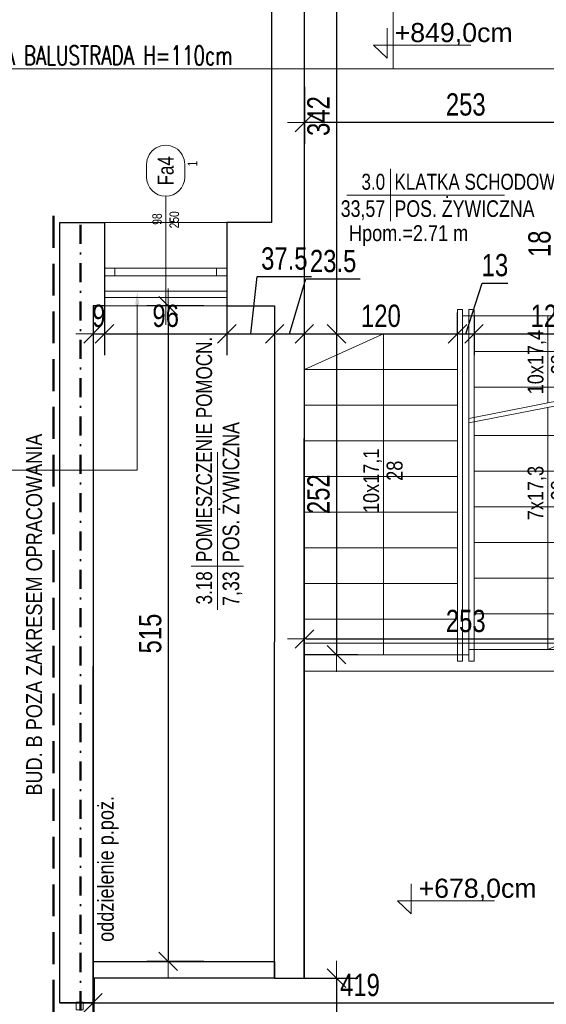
# Model space of a CAD drawing. Header units: millimetres. Extents: x 1390 to 61772, y -2775 to 3946.
# Tile 20 of 24: x 9268 to 9682, y 2480 to 3254. Entities that reach past the tile are written whole.
import ezdxf
from ezdxf import colors
from ezdxf.entities.mleader import LeaderData, LeaderLine
from ezdxf.enums import TextEntityAlignment as Align
from ezdxf.math import Vec2, Vec3

# ---------------------------------------------------------------- set-up
doc = ezdxf.new("R2010")
doc.units = ezdxf.units.MM
doc.linetypes.add('DASHDOT', pattern=[1, 0.5, -0.25, 0, -0.25])
doc.linetypes.add('DASHED', pattern=[0.75, 0.5, -0.25])
for name, color, linetype, lineweight in [('!MARIUSZ', 220, 'Continuous', 35), ('BA_drz', 7, 'Continuous', 18), ('BA_met', 7, 'Continuous', 18), ('BA_sym', 7, 'Continuous', 18), ('BA_txc', 1, 'Continuous', 18), ('BA_txs', 2, 'Continuous', 18), ('PG_OKNA', 7, 'Continuous', 18), ('PG_PARAPETY_WEWN.', 2, 'Continuous', 18), ('PG_PARAPETY_ZEWN.', 1, 'Continuous', 18), ('PG_PODCIĄGI', 1, 'DASHED', 18), ('PG_SCHODY', 2, 'Continuous', 18), ('PG_WIDOKOWE_CIENKIE', 1, 'Continuous', 18), ('PG_WYMIARY', 1, 'Continuous', 18), ('PG_ŚCIANY_SŁUPY', 4, 'Continuous', 30)]:
    doc.layers.add(name, color=color, linetype=linetype, lineweight=lineweight)
doc.layers.add('BA_pom', color=6, linetype='Continuous', lineweight=18, plot=False)
doc.layers.add('PG_POMOCNICZNE', color=6, linetype='Continuous', lineweight=18, plot=False)
doc.styles.add('BIKTS', font='bikromsw.shx', dxfattribs={"width": 0.85})
doc.styles.add('BIKWYM', font='BIKROMSW.SHX', dxfattribs={"width": 0.8})
doc.styles.add('MKA_ROMANS', font='romans.shx', dxfattribs={"width": 0.7})
doc.styles.add('ROMANS', font='bikromsw.shx', dxfattribs={"width": 0.8})
doc.styles.get("Standard").update_dxf_attribs({"font": 'arial.ttf'})
doc.dimstyles.new('BA_KR_50', dxfattribs={"dimscale": 0.5, "dimtxt": 25, "dimasz": 1.666667, "dimexe": 24, "dimexo": 0, "dimgap": 0, "dimtad": 0, "dimdec": 1, "dimrnd": 0.5, "dimzin": 9, "dimdsep": 46, "dimtxsty": 'BIKWYM', "dimblk": 'WYM-KR', "dimcen": 0, "dimdle": 20, "dimclrd": 256, "dimclre": 256, "dimclrt": 7, "dimadec": 0, "dimazin": 0, "dimtfac": 0.033333, "dimtdec": 1, "dimtmove": 0, "dimatfit": 3, "dimldrblk": 'WYM-KR', "dimfxl": 40, "dimfxlon": 1, "dimtvp": 0.8, "dimtolj": 1, "dimarcsym": 0})

# ---------------------------------------------------------------- blocks, each defined once
blk = doc.blocks.new('schody_2p')
for p, q in [((2751.35, 3786.52), (2875.35, 3810.97)), ((2751.35, 3782.97), (2875.35, 3807.42))]:
    blk.add_line(p, q)
for points in [[(2742.35, 3595.97), (2746.35, 3595.97), (2746.35, 3871.97), (2742.35, 3871.97)], [(2751.35, 3866.97), (2746.35, 3866.97), (2746.35, 3600.97), (2751.35, 3600.97)], [(2751.34, 3595.97), (2755.34, 3595.97), (2755.34, 3871.97), (2751.34, 3871.97)]]:
    blk.add_lwpolyline(points, close=True)
for points in [[(2751.34, 3605.12), (2751.34, 3866.97), (2875.34, 3866.97), (2875.34, 3605.12), (2751.34, 3605.12)], [(2875.35, 3866.97), (2751.35, 3866.97)], [(2813.35, 3866.97), (2813.35, 3798.75)], [(2684.35, 3600.97), (2684.35, 3852.97), (2622.35, 3824.97)], [(2746.35, 3600.97), (2622.35, 3600.97), (2622.35, 3852.97), (2746.35, 3852.97), (2746.35, 3600.97)], [(2875.35, 3838.97), (2755.34, 3838.97)], [(2742.35, 3824.97), (2622.35, 3824.97)], [(2875.35, 3810.97), (2755.34, 3810.97)], [(2742.35, 3796.97), (2622.35, 3796.97)], [(2875.34, 3801.12), (2843.38, 3801.12)], [(2813.34, 3795.2), (2813.34, 3605.12), (2875.34, 3633.12)], [(2742.35, 3768.97), (2622.35, 3768.97)], [(2875.34, 3773.12), (2755.34, 3773.12)], [(2875.34, 3745.12), (2755.34, 3745.12)], [(2742.35, 3740.97), (2622.35, 3740.97)], [(2742.35, 3712.97), (2622.35, 3712.97)], [(2875.34, 3717.12), (2755.34, 3717.12)], [(2875.34, 3689.12), (2755.34, 3689.12)], [(2742.35, 3684.97), (2622.35, 3684.97)], [(2622.35, 3600.97), (2746.35, 3600.97), (2746.35, 3681.42)], [(2875.34, 3661.12), (2755.34, 3661.12)], [(2742.35, 3656.97), (2622.35, 3656.97)], [(2742.35, 3628.97), (2622.35, 3628.97)], [(2875.34, 3633.12), (2755.34, 3633.12)]]:
    blk.add_lwpolyline(points)
at = {"ltscale": 30}
blk.add_lwpolyline([(2742.35, 3684.97), (2622.35, 3684.97)], dxfattribs=at)
blk.add_lwpolyline([(2742.35, 3684.97), (2622.35, 3684.97)], dxfattribs=at)
at = {"ltscale": 20}
for points in [[(2622.35, 3609.97), (2875.35, 3609.97)], [(2622.35, 3587.97), (2875.35, 3587.97)]]:
    blk.add_lwpolyline(points, dxfattribs=at)
at = {"style": 'BIKTS', "width": 0.85}
for s, p in [('10x17,4', (2809.86, 3805.46)), ('28', (2828.28, 3821.03)), ('10x17,1', (2680.86, 3712.25)), ('28', (2699.27, 3737.54)), ('7x17,3', (2809.86, 3706.57)), ('28', (2828.27, 3722.15))]:
    blk.add_text(s, height=12.5, rotation=90, dxfattribs=at).set_placement(p)
blk = doc.blocks.new('bikmet')
blk.add_line((0, 1.65), (0, -1.65))
at = {"style": 'ROMANS', "width": 0.8}
blk.add_attdef('NRPOM', text='', height=1, dxfattribs=at).set_placement((-0.333, 0.333), align=Align.RIGHT)
blk.add_attdef('NWAPOM', (0.25, 0.333), '', height=1, dxfattribs=at)
blk.add_attdef('RAREA', text='', height=1.042, dxfattribs=at).set_placement((-0.333, -0.333), align=Align.TOP_RIGHT)
blk.add_attdef('PODLOGA', text='', height=1.042, dxfattribs=at).set_placement((0.25, -0.333), align=Align.TOP_LEFT)
blk = doc.blocks.new('jamb')
blk.add_lwpolyline([(-0.5, -0.5), (-0.5, 0.5), (0.5, 0.5), (0.5, -0.5)], close=True)
blk = doc.blocks.new('A$C8bf4463d')
at = {"true_color": 0xffffff}
h = blk.add_hatch(color=7, dxfattribs=at)
h.dxf.hatch_style = 1
h.paths.add_polyline_path([(2100, 1485), (0, 1485), (0, 0), (2100, 0)])
h.paths.add_polyline_path([(150, 1435), (2050, 1435), (2050, 50), (150, 50)], flags=16)
blk = doc.blocks.new('WYM-KR')
at = {"linetype": 'ByBlock'}
blk.add_line((11.52, 0), (-11.52, 0), dxfattribs=at)
at = {"color": 7, "linetype": 'ByBlock'}
blk.add_line((6.24, 6.24), (-6.24, -6.24), dxfattribs=at)
blk = doc.blocks.new('*D153')
at = {"layer": 'Defpoints', "color": 0, "transparency": 16777216}
for p in [(9492.01, 3348.87), (9492.01, 3006.87), (9517.01, 3006.87)]:
    blk.add_point(p, dxfattribs=at)
at = {"layer": 'PG_WYMIARY', "lineweight": -2, "transparency": 16777216}
for p, q in [((9492.01, 3348.87), (9533.81, 3348.87)), ((9517.01, 3347.7), (9517.01, 3008.03)), ((9492.01, 3006.87), (9533.81, 3006.87))]:
    blk.add_line(p, q, dxfattribs=at)
at = {"layer": 'PG_WYMIARY', "lineweight": -2, "transparency": 16777216, "xscale": 1.166666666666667, "yscale": 1.166666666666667, "zscale": 1.166666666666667}
for p, rotation in [((9517.01, 3348.87), 90), ((9517.01, 3006.87), 270)]:
    blk.add_blockref('WYM-KR', p, dxfattribs=dict(at, rotation=rotation))
at = {"layer": 'PG_WYMIARY', "color": 7, "transparency": 16777216, "insert": (9503.01, 3177.87), "char_height": 17.5, "attachment_point": 5, "rotation": 90, "style": 'BIKWYM'}
blk.add_mtext('\\A1;342', dxfattribs=at)
blk = doc.blocks.new('*D154')
at = {"layer": 'Defpoints', "color": 0, "transparency": 16777216}
for p in [(9492.01, 3006.87), (9492.01, 2754.87), (9517.01, 2754.87)]:
    blk.add_point(p, dxfattribs=at)
at = {"layer": 'PG_WYMIARY', "lineweight": -2, "transparency": 16777216}
for p, q in [((9492.01, 3006.87), (9533.81, 3006.87)), ((9517.01, 3005.7), (9517.01, 2756.03)), ((9492.01, 2754.87), (9533.81, 2754.87))]:
    blk.add_line(p, q, dxfattribs=at)
at = {"layer": 'PG_WYMIARY', "lineweight": -2, "transparency": 16777216, "xscale": 1.166666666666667, "yscale": 1.166666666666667, "zscale": 1.166666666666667}
for p, rotation in [((9517.01, 3006.87), 90), ((9517.01, 2754.87), 270)]:
    blk.add_blockref('WYM-KR', p, dxfattribs=dict(at, rotation=rotation))
at = {"layer": 'PG_WYMIARY', "color": 7, "transparency": 16777216, "insert": (9503.01, 2880.87), "char_height": 17.5, "attachment_point": 5, "rotation": 90, "style": 'BIKWYM'}
blk.add_mtext('\\A1;252', dxfattribs=at)
blk = doc.blocks.new('*D155')
at = {"layer": 'Defpoints', "color": 0, "transparency": 16777216}
for p in [(9491.7, 2500.87), (9504.51, 2346.87), (9517.01, 2346.87)]:
    blk.add_point(p, dxfattribs=at)
at = {"layer": 'PG_WYMIARY', "lineweight": -2, "transparency": 16777216}
for p, q in [((9491.7, 2500.87), (9533.81, 2500.87)), ((9517.01, 2499.7), (9517.01, 2348.03)), ((9504.51, 2346.87), (9533.81, 2346.87))]:
    blk.add_line(p, q, dxfattribs=at)
at = {"layer": 'PG_WYMIARY', "lineweight": -2, "transparency": 16777216, "xscale": 1.166666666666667, "yscale": 1.166666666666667, "zscale": 1.166666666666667}
for p, rotation in [((9517.01, 2500.87), 90), ((9517.01, 2346.87), 270)]:
    blk.add_blockref('WYM-KR', p, dxfattribs=dict(at, rotation=rotation))
at = {"layer": 'PG_WYMIARY', "color": 7, "transparency": 16777216, "insert": (9503.01, 2423.87), "char_height": 17.5, "attachment_point": 5, "rotation": 90, "style": 'BIKWYM'}
blk.add_mtext('\\A1;154', dxfattribs=at)
blk = doc.blocks.new('*D156')
at = {"layer": 'Defpoints', "color": 0, "transparency": 16777216}
for p in [(9326.01, 3028.87), (9335.01, 3028.87), (9335.01, 3006.87)]:
    blk.add_point(p, dxfattribs=at)
at = {"layer": 'PG_WYMIARY', "lineweight": -2, "transparency": 16777216}
for p, q in [((9326.01, 3028.87), (9326.01, 2990.07)), ((9335.01, 3028.87), (9335.01, 2990.07)), ((9327.18, 3006.87), (9333.85, 3006.87))]:
    blk.add_line(p, q, dxfattribs=at)
at = {"layer": 'PG_WYMIARY', "lineweight": -2, "transparency": 16777216, "xscale": 1.166666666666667, "yscale": 1.166666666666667, "zscale": 1.166666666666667, "rotation": 180}
blk.add_blockref('WYM-KR', (9326.01, 3006.87), dxfattribs=at)
at = {"layer": 'PG_WYMIARY', "lineweight": -2, "transparency": 16777216, "xscale": 1.166666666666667, "yscale": 1.166666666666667, "zscale": 1.166666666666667}
blk.add_blockref('WYM-KR', (9335.01, 3006.87), dxfattribs=at)
at = {"layer": 'PG_WYMIARY', "color": 7, "transparency": 16777216, "insert": (9330.51, 3020.87), "char_height": 17.5, "attachment_point": 5, "style": 'BIKWYM'}
blk.add_mtext('\\A1;9', dxfattribs=at)
blk = doc.blocks.new('*D157')
at = {"layer": 'Defpoints', "color": 0, "transparency": 16777216}
for p in [(9335.01, 3028.87), (9431.01, 3028.87), (9431.01, 3006.87)]:
    blk.add_point(p, dxfattribs=at)
at = {"layer": 'PG_WYMIARY', "lineweight": -2, "transparency": 16777216}
for p, q in [((9335.01, 3028.87), (9335.01, 2990.07)), ((9431.01, 3028.87), (9431.01, 2990.07)), ((9336.18, 3006.87), (9429.85, 3006.87))]:
    blk.add_line(p, q, dxfattribs=at)
at = {"layer": 'PG_WYMIARY', "lineweight": -2, "transparency": 16777216, "xscale": 1.166666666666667, "yscale": 1.166666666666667, "zscale": 1.166666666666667, "rotation": 180}
blk.add_blockref('WYM-KR', (9335.01, 3006.87), dxfattribs=at)
at = {"layer": 'PG_WYMIARY', "lineweight": -2, "transparency": 16777216, "xscale": 1.166666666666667, "yscale": 1.166666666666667, "zscale": 1.166666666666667}
blk.add_blockref('WYM-KR', (9431.01, 3006.87), dxfattribs=at)
at = {"layer": 'PG_WYMIARY', "color": 7, "transparency": 16777216, "insert": (9383.01, 3020.87), "char_height": 17.5, "attachment_point": 5, "style": 'BIKWYM'}
blk.add_mtext('\\A1;96', dxfattribs=at)
blk = doc.blocks.new('*D158')
at = {"layer": 'Defpoints', "color": 0, "transparency": 16777216}
for p in [(9431.01, 3028.87), (9468.51, 3028.87), (9468.51, 3006.87)]:
    blk.add_point(p, dxfattribs=at)
at = {"layer": 'PG_WYMIARY', "lineweight": -2, "transparency": 16777216}
for p, q in [((9449.76, 3006.87), (9454.81, 3051.86)), ((9454.81, 3051.86), (9497.48, 3051.86)), ((9431.01, 3028.87), (9431.01, 2990.07)), ((9468.51, 3028.87), (9468.51, 2990.07)), ((9432.18, 3006.87), (9467.35, 3006.87))]:
    blk.add_line(p, q, dxfattribs=at)
at = {"layer": 'PG_WYMIARY', "lineweight": -2, "transparency": 16777216, "xscale": 1.166666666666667, "yscale": 1.166666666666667, "zscale": 1.166666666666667, "rotation": 180}
blk.add_blockref('WYM-KR', (9431.01, 3006.87), dxfattribs=at)
at = {"layer": 'PG_WYMIARY', "lineweight": -2, "transparency": 16777216, "xscale": 1.166666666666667, "yscale": 1.166666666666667, "zscale": 1.166666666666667}
blk.add_blockref('WYM-KR', (9468.51, 3006.87), dxfattribs=at)
at = {"layer": 'PG_WYMIARY', "color": 7, "transparency": 16777216, "insert": (9476.14, 3065.86), "char_height": 17.5, "attachment_point": 5, "style": 'BIKWYM'}
blk.add_mtext('\\A1;37.5', dxfattribs=at)
blk = doc.blocks.new('*D159')
at = {"layer": 'Defpoints', "color": 0, "transparency": 16777216}
for p in [(9468.51, 3028.87), (9491.86, 3006.87), (9491.86, 2924.87)]:
    blk.add_point(p, dxfattribs=at)
at = {"layer": 'PG_WYMIARY', "lineweight": -2, "transparency": 16777216}
for p, q in [((9480.18, 3006.87), (9493.1, 3049.92)), ((9493.1, 3049.92), (9535.77, 3049.92)), ((9468.51, 3028.87), (9468.51, 2990.07)), ((9491.86, 2978.87), (9491.86, 3023.67)), ((9469.68, 3006.87), (9490.69, 3006.87))]:
    blk.add_line(p, q, dxfattribs=at)
at = {"layer": 'PG_WYMIARY', "lineweight": -2, "transparency": 16777216, "xscale": 1.166666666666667, "yscale": 1.166666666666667, "zscale": 1.166666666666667, "rotation": 180}
blk.add_blockref('WYM-KR', (9468.51, 3006.87), dxfattribs=at)
at = {"layer": 'PG_WYMIARY', "lineweight": -2, "transparency": 16777216, "xscale": 1.166666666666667, "yscale": 1.166666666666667, "zscale": 1.166666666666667}
blk.add_blockref('WYM-KR', (9491.86, 3006.87), dxfattribs=at)
at = {"layer": 'PG_WYMIARY', "color": 7, "transparency": 16777216, "insert": (9514.43, 3063.92), "char_height": 17.5, "attachment_point": 5, "style": 'BIKWYM'}
blk.add_mtext('\\A1;23.5', dxfattribs=at)
blk = doc.blocks.new('*D160')
at = {"layer": 'Defpoints', "color": 0, "transparency": 16777216}
for p in [(9612.01, 3006.87), (9612.01, 3006.87), (9491.86, 2924.87)]:
    blk.add_point(p, dxfattribs=at)
at = {"layer": 'PG_WYMIARY', "lineweight": -2, "transparency": 16777216}
for p, q in [((9491.86, 2978.87), (9491.86, 3023.67)), ((9612.01, 3006.87), (9612.01, 3023.67)), ((9493.02, 3006.87), (9610.84, 3006.87))]:
    blk.add_line(p, q, dxfattribs=at)
at = {"layer": 'PG_WYMIARY', "lineweight": -2, "transparency": 16777216, "xscale": 1.166666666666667, "yscale": 1.166666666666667, "zscale": 1.166666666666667, "rotation": 180}
blk.add_blockref('WYM-KR', (9491.86, 3006.87), dxfattribs=at)
at = {"layer": 'PG_WYMIARY', "lineweight": -2, "transparency": 16777216, "xscale": 1.166666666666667, "yscale": 1.166666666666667, "zscale": 1.166666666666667}
blk.add_blockref('WYM-KR', (9612.01, 3006.87), dxfattribs=at)
at = {"layer": 'PG_WYMIARY', "color": 7, "transparency": 16777216, "insert": (9551.93, 3020.87), "char_height": 17.5, "attachment_point": 5, "style": 'BIKWYM'}
blk.add_mtext('\\A1;120', dxfattribs=at)
blk = doc.blocks.new('*D161')
at = {"layer": 'Defpoints', "color": 0, "transparency": 16777216}
for p in [(9625, 3020.87), (9612.01, 3006.87), (9625, 3006.87)]:
    blk.add_point(p, dxfattribs=at)
at = {"layer": 'PG_WYMIARY', "lineweight": -2, "transparency": 16777216}
for p, q in [((9618.51, 3006.87), (9631.42, 3046.7)), ((9631.42, 3046.7), (9651.42, 3046.7)), ((9612.01, 3006.87), (9612.01, 3023.67)), ((9625, 3020.87), (9625, 2990.07)), ((9613.18, 3006.87), (9623.84, 3006.87))]:
    blk.add_line(p, q, dxfattribs=at)
at = {"layer": 'PG_WYMIARY', "lineweight": -2, "transparency": 16777216, "xscale": 1.166666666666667, "yscale": 1.166666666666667, "zscale": 1.166666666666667, "rotation": 180}
blk.add_blockref('WYM-KR', (9612.01, 3006.87), dxfattribs=at)
at = {"layer": 'PG_WYMIARY', "lineweight": -2, "transparency": 16777216, "xscale": 1.166666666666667, "yscale": 1.166666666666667, "zscale": 1.166666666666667}
blk.add_blockref('WYM-KR', (9625, 3006.87), dxfattribs=at)
at = {"layer": 'PG_WYMIARY', "color": 7, "transparency": 16777216, "insert": (9641.42, 3060.7), "char_height": 17.5, "attachment_point": 5, "style": 'BIKWYM'}
blk.add_mtext('\\A1;13', dxfattribs=at)
blk = doc.blocks.new('*D162')
at = {"layer": 'Defpoints', "color": 0, "transparency": 16777216}
for p in [(9625, 3020.87), (9745, 3020.87), (9745, 3006.87)]:
    blk.add_point(p, dxfattribs=at)
at = {"layer": 'PG_WYMIARY', "lineweight": -2, "transparency": 16777216}
for p, q in [((9625, 3020.87), (9625, 2990.07)), ((9745, 3020.87), (9745, 2990.07)), ((9626.17, 3006.87), (9743.84, 3006.87))]:
    blk.add_line(p, q, dxfattribs=at)
at = {"layer": 'PG_WYMIARY', "lineweight": -2, "transparency": 16777216, "xscale": 1.166666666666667, "yscale": 1.166666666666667, "zscale": 1.166666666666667, "rotation": 180}
blk.add_blockref('WYM-KR', (9625, 3006.87), dxfattribs=at)
at = {"layer": 'PG_WYMIARY', "lineweight": -2, "transparency": 16777216, "xscale": 1.166666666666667, "yscale": 1.166666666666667, "zscale": 1.166666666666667}
blk.add_blockref('WYM-KR', (9745, 3006.87), dxfattribs=at)
at = {"layer": 'PG_WYMIARY', "color": 7, "transparency": 16777216, "insert": (9685, 3020.87), "char_height": 17.5, "attachment_point": 5, "style": 'BIKWYM'}
blk.add_mtext('\\A1;120', dxfattribs=at)
blk = doc.blocks.new('*D167')
at = {"layer": 'Defpoints', "color": 0, "transparency": 16777216}
for p in [(9745, 2767.21), (9492.01, 2758.87), (9745, 2759.01)]:
    blk.add_point(p, dxfattribs=at)
at = {"layer": 'PG_WYMIARY', "lineweight": -2, "transparency": 16777216}
for p, q in [((9492.01, 2758.87), (9492.01, 2784.01)), ((9745, 2759.01), (9745, 2784.01)), ((9493.18, 2767.21), (9743.84, 2767.21))]:
    blk.add_line(p, q, dxfattribs=at)
at = {"layer": 'PG_WYMIARY', "lineweight": -2, "transparency": 16777216, "xscale": 1.166666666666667, "yscale": 1.166666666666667, "zscale": 1.166666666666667, "rotation": 180}
blk.add_blockref('WYM-KR', (9492.01, 2767.21), dxfattribs=at)
at = {"layer": 'PG_WYMIARY', "lineweight": -2, "transparency": 16777216, "xscale": 1.166666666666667, "yscale": 1.166666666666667, "zscale": 1.166666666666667}
blk.add_blockref('WYM-KR', (9745, 2767.21), dxfattribs=at)
at = {"layer": 'PG_WYMIARY', "color": 7, "transparency": 16777216, "insert": (9618.51, 2781.21), "char_height": 17.5, "attachment_point": 5, "style": 'BIKWYM'}
blk.add_mtext('\\A1;253', dxfattribs=at)
blk = doc.blocks.new('*D173')
at = {"layer": 'Defpoints', "color": 0, "transparency": 16777216}
for p in [(9492.01, 3348.87), (9745.01, 3220.87), (9492.01, 3172.87)]:
    blk.add_point(p, dxfattribs=at)
at = {"layer": 'PG_WYMIARY', "lineweight": -2, "transparency": 16777216}
for p, q in [((9492.01, 3200.87), (9492.01, 3156.07)), ((9745.01, 3200.87), (9745.01, 3156.07)), ((9743.85, 3172.87), (9493.18, 3172.87))]:
    blk.add_line(p, q, dxfattribs=at)
at = {"layer": 'PG_WYMIARY', "lineweight": -2, "transparency": 16777216, "xscale": 1.166666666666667, "yscale": 1.166666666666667, "zscale": 1.166666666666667, "rotation": 180}
blk.add_blockref('WYM-KR', (9492.01, 3172.87), dxfattribs=at)
at = {"layer": 'PG_WYMIARY', "lineweight": -2, "transparency": 16777216, "xscale": 1.166666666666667, "yscale": 1.166666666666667, "zscale": 1.166666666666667}
blk.add_blockref('WYM-KR', (9745.01, 3172.87), dxfattribs=at)
at = {"layer": 'PG_WYMIARY', "color": 7, "transparency": 16777216, "insert": (9618.51, 3186.87), "char_height": 17.5, "attachment_point": 5, "style": 'BIKWYM'}
blk.add_mtext('\\A1;253', dxfattribs=at)
blk = doc.blocks.new('*D177')
at = {"layer": 'Defpoints', "color": 0, "transparency": 16777216}
for p in [(9745.01, 2481.37), (9326.01, 2351.62), (9745.01, 2346.87)]:
    blk.add_point(p, dxfattribs=at)
at = {"layer": 'PG_WYMIARY', "lineweight": -2, "transparency": 16777216}
for p, q in [((9326.01, 2453.37), (9326.01, 2498.17)), ((9745.01, 2453.37), (9745.01, 2498.17)), ((9327.18, 2481.37), (9743.85, 2481.37))]:
    blk.add_line(p, q, dxfattribs=at)
at = {"layer": 'PG_WYMIARY', "lineweight": -2, "transparency": 16777216, "xscale": 1.166666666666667, "yscale": 1.166666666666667, "zscale": 1.166666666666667, "rotation": 180}
blk.add_blockref('WYM-KR', (9326.01, 2481.37), dxfattribs=at)
at = {"layer": 'PG_WYMIARY', "lineweight": -2, "transparency": 16777216, "xscale": 1.166666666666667, "yscale": 1.166666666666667, "zscale": 1.166666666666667}
blk.add_blockref('WYM-KR', (9745.01, 2481.37), dxfattribs=at)
at = {"layer": 'PG_WYMIARY', "color": 7, "transparency": 16777216, "insert": (9535.51, 2495.37), "char_height": 17.5, "attachment_point": 5, "style": 'BIKWYM'}
blk.add_mtext('\\A1;419', dxfattribs=at)
blk = doc.blocks.new('*D180')
at = {"layer": 'Defpoints', "color": 0, "transparency": 16777216}
for p in [(9931.51, 3078.87), (9716.01, 3060.87), (9745.01, 3060.87)]:
    blk.add_point(p, dxfattribs=at)
at = {"layer": 'PG_WYMIARY', "lineweight": -2, "transparency": 16777216}
for p, q in [((9744.01, 3078.87), (9699.21, 3078.87)), ((9716.01, 3077.7), (9716.01, 3062.03)), ((9744.01, 3060.87), (9699.21, 3060.87))]:
    blk.add_line(p, q, dxfattribs=at)
at = {"layer": 'PG_WYMIARY', "lineweight": -2, "transparency": 16777216, "xscale": 1.166666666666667, "yscale": 1.166666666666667, "zscale": 1.166666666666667}
for p, rotation in [((9716.01, 3078.87), 90), ((9716.01, 3060.87), 270)]:
    blk.add_blockref('WYM-KR', p, dxfattribs=dict(at, rotation=rotation))
at = {"layer": 'PG_WYMIARY', "color": 7, "transparency": 16777216, "insert": (9676.46, 3077.53), "char_height": 17.5, "attachment_point": 5, "rotation": 90, "style": 'BIKWYM'}
blk.add_mtext('\\A1;18', dxfattribs=at)
blk = doc.blocks.new('symdrz')
blk.add_lwpolyline([(-10, -30, -1), (-10, 30), (10, 30, -1), (10, -30)], format="xyb", close=True)
at = {"style": 'BIKTS', "width": 0.8}
blk.add_attdef('SZERDRZ', text='', height=25, dxfattribs=at).set_placement((77.1, 8.8), align=Align.CENTER)
blk.add_attdef('SYMDRZ', text='', height=25, dxfattribs=at).set_placement((0, 0), align=Align.MIDDLE)
blk.add_attdef('WYSDRZ', text='', height=25, dxfattribs=at).set_placement((77.1, -9.5), align=Align.TOP_CENTER)
blk = doc.blocks.new('*D273')
at = {"layer": 'Defpoints', "color": 0, "transparency": 16777216}
for p in [(9468.51, 3028.87), (9384.93, 2514.02), (9468.43, 2514.02)]:
    blk.add_point(p, dxfattribs=at)
at = {"layer": 'PG_WYMIARY', "lineweight": -2, "transparency": 16777216}
for p, q in [((9412.93, 3028.87), (9368.13, 3028.87)), ((9384.93, 3027.7), (9384.93, 2515.19)), ((9412.93, 2514.02), (9368.13, 2514.02))]:
    blk.add_line(p, q, dxfattribs=at)
at = {"layer": 'PG_WYMIARY', "lineweight": -2, "transparency": 16777216, "xscale": 1.166666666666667, "yscale": 1.166666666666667, "zscale": 1.166666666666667}
for p, rotation in [((9384.93, 3028.87), 90), ((9384.93, 2514.02), 270)]:
    blk.add_blockref('WYM-KR', p, dxfattribs=dict(at, rotation=rotation))
at = {"layer": 'PG_WYMIARY', "color": 7, "transparency": 16777216, "insert": (9370.93, 2771.44), "char_height": 17.5, "attachment_point": 5, "rotation": 90, "style": 'BIKWYM'}
blk.add_mtext('\\A1;515', dxfattribs=at)

msp = doc.modelspace()

# ---------------------------------------------------------------- linework, layer by layer
at = {"layer": '!MARIUSZ', "color": 18, "linetype": 'DASHED', "lineweight": 50, "ltscale": 50, "true_color": 0x000000}
msp.add_lwpolyline([(9295.01, 3099.37), (9295.01, 2241.52)], dxfattribs=at)
at = {"layer": 'BA_met', "color": 18, "true_color": 0x000000}
for points in [[(9525.07, 3115.84), (9648.88, 3115.84)], [(9423.56, 2790.14), (9423.56, 2913.94)]]:
    msp.add_lwpolyline(points, dxfattribs=at)
at = {"layer": 'BA_sym', "color": 18, "true_color": 0x000000}
msp.add_line((9383.01, 3013.86), (9383.01, 3114.88), dxfattribs=at)
at = {"layer": 'BA_txc', "color": 18, "true_color": 0x000000}
for p, q in [((9556.77, 3246.99), (9556.77, 3223.24)), ((9556.77, 3223.24), (9546.18, 3233.59)), ((9546.18, 3233.59), (9622.41, 3233.59)), ((9575.55, 2575), (9575.55, 2551.25)), ((9575.55, 2551.25), (9564.96, 2561.6)), ((9564.96, 2561.6), (9641.19, 2561.6))]:
    msp.add_line(p, q, dxfattribs=at)
at = {"layer": 'BA_txs', "color": 18, "true_color": 0x000000}
msp.add_lwpolyline([(9561.68, 3214.97), (9835.11, 3214.97), (9835.11, 3225.87)], dxfattribs=at)
at = {"layer": 'PG_OKNA', "color": 18, "true_color": 0x000000}
msp.add_lwpolyline([(9335.01, 3058.43), (9335.01, 3052.43), (9431.01, 3052.43), (9431.01, 3058.43), (9335.01, 3058.43)], dxfattribs=at)
for points in [[(9335.01, 3058.43), (9343.01, 3058.43), (9343.01, 3052.43), (9335.01, 3052.43)], [(9423.01, 3058.43), (9431.01, 3058.43), (9431.01, 3052.43), (9423.01, 3052.43)]]:
    msp.add_lwpolyline(points, close=True, dxfattribs=at)
at = {"layer": 'PG_PARAPETY_WEWN.', "color": 18, "true_color": 0x000000}
msp.add_lwpolyline([(9431.01, 3028.87), (9335.01, 3028.87)], dxfattribs=at)
at = {"layer": 'PG_PARAPETY_ZEWN.', "color": 18, "true_color": 0x000000}
msp.add_lwpolyline([(9335.01, 3094.37), (9431.01, 3094.37)], dxfattribs=at)
at = {"layer": 'PG_PODCIĄGI', "color": 18, "linetype": 'DASHDOT', "lineweight": 50, "ltscale": 30, "true_color": 0x000000}
msp.add_line((9316.26, 2294.87), (9316.26, 3094.37), dxfattribs=at)
at = {"layer": 'PG_POMOCNICZNE'}
for points in [[(9326.01, 2346.87), (9327.26, 2500.87), (9469.14, 2500.87), (9467.89, 2500.87), (9492.01, 2500.87), (9492.01, 3348.87)], [(9326.01, 2758.87), (9326.01, 3028.87), (9468.51, 3028.87), (9468.51, 2758.87), (9468.43, 2759.02), (9468.43, 2514.02), (9326.01, 2513.87), (9326.01, 2758.87), (9326.01, 2758.87)]]:
    msp.add_lwpolyline(points, dxfattribs=at)
at = {"layer": 'PG_WIDOKOWE_CIENKIE', "color": 18, "true_color": 0x000000}
msp.add_lwpolyline([(9335.01, 3040.25), (9431.01, 3040.25), (9431.01, 3035.25), (9335.01, 3035.25), (9335.01, 3040.25)], dxfattribs=at)
at = {"layer": 'PG_WYMIARY'}
msp.add_line((9468.51, 3028.87), (9468.51, 2513.87), dxfattribs=at)
at = {"layer": 'PG_ŚCIANY_SŁUPY', "color": 18, "true_color": 0x000000}
for points in [[(9518.51, 3378.87), (9466.01, 3378.87), (9466.01, 3094.37), (9431.01, 3094.37), (9431.01, 3028.87), (9468.51, 3028.87), (9468.2, 2500.87), (9491.7, 2500.87), (9492.01, 3348.87), (9517.01, 3348.87), (9517.01, 3371.37), (9518.51, 3371.37), (9518.51, 3378.87)], [(9335.01, 3094.37), (9335.01, 3028.87), (9326.01, 3028.87), (9326.01, 2481.37), (9300.01, 2481.37), (9300.01, 3094.37), (9335.01, 3094.37)], [(9300.01, 2481.37), (9326.01, 2481.37), (9326.01, 2745.87), (9326.01, 2745.87)]]:
    msp.add_lwpolyline(points, dxfattribs=at)
msp.add_lwpolyline([(9326.01, 2513.87), (9468.51, 2513.87), (9468.51, 2500.87), (9326.01, 2500.87)], close=True, dxfattribs=at)

# ---------------------------------------------------------------- block references
at = {"layer": 'BA_drz', "color": 18, "true_color": 0x000000, "xscale": -5.5, "yscale": 5.999999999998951, "zscale": 5.5}
msp.add_blockref('jamb', (9315.51, 2478.87), dxfattribs=at)
at = {"layer": 'BA_met', "color": 18, "true_color": 0x000000, "xscale": 12.5, "yscale": 12.5, "zscale": 12.5}
msp.add_blockref('bikmet', (9559.43, 3115.84), dxfattribs=at).add_auto_attribs({'NRPOM': ' 3.0', 'NWAPOM': 'KLATKA SCHODOWA', 'RAREA': '33,57', 'PODLOGA': 'POS. ŻYWICZNA'})
at = {"layer": 'BA_met', "color": 18, "true_color": 0x000000, "xscale": 12.5, "yscale": 12.5, "zscale": 12.5, "rotation": 90}
msp.add_blockref('bikmet', (9423.56, 2824.49), dxfattribs=at).add_auto_attribs({'NRPOM': ' 3.18', 'NWAPOM': 'POMIESZCZENIE POMOCN.', 'RAREA': '7,33', 'PODLOGA': 'POS. ŻYWICZNA'})
at = {"layer": 'BA_sym', "color": 18, "true_color": 0x000000}
ref = msp.add_blockref('symdrz', (9383.01, 3134.88), dxfattribs=dict(at, xscale=0.5000000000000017, yscale=0.5000000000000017, zscale=0.5000000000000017, rotation=90.00000472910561))
ref.add_attrib('Symdrz', 'Fa4', dxfattribs={"height": 12.5, "rotation": 90, "style": 'BIKTS', "width": 0.8}).set_placement((9383.01, 3134.88), align=Align.MIDDLE_CENTER)
ref.add_attrib('Szerdrz', '98', dxfattribs={"layer": 'BA_txc', "height": 7.5, "rotation": 90, "style": 'BIKTS', "width": 0.8}).set_placement((9376.26, 3096.96), align=Align.MIDDLE_CENTER)
ref.add_attrib('Wysdrz', '250', dxfattribs={"layer": 'BA_txc', "height": 7.5, "rotation": 90, "style": 'BIKTS', "width": 0.8}).set_placement((9389.76, 3096.39), align=Align.MIDDLE_CENTER)
ref.add_attrib('Sztuk', '1', (9407.76, 3138.31), dxfattribs={"layer": 'BA_pom', "height": 7.5, "rotation": 90, "style": 'BIKTS', "width": 0.8})
at = {"layer": 'PG_SCHODY', "color": 18, "true_color": 0x000000}
msp.add_blockref('schody_2p', (6869.67, -846.11), dxfattribs=at)
at = {"layer": 'PG_WIDOKOWE_CIENKIE', "color": 18, "lineweight": 30, "true_color": 0x000000}
msp.add_blockref('A$C8bf4463d', (8681.95, 2092), dxfattribs=at)

# ---------------------------------------------------------------- texts
at = {"layer": 'BA_txc', "color": 18, "true_color": 0x000000, "char_height": 15, "attachment_point": 1}
for s, insert in [('+849,0cm', (9562.71, 3250.93)), ('+678,0cm', (9581.49, 2578.94))]:
    msp.add_mtext_dynamic_manual_height_columns(s, width=650.6795, gutter_width=50, heights=[0], dxfattribs=dict(at, insert=insert))
at = {"layer": 'BA_txs', "color": 18, "true_color": 0x000000, "style": 'BIKTS', "width": 0.85}
msp.add_text('Hpom.=2.71 m', height=12.5, dxfattribs=at).set_placement((9526.88, 3079.67))
for s, p in [('BUD. B POZA ZAKRESEM OPRACOWANIA', (9286.02, 2644.19)), ('oddzielenie p.poż.', (9342.23, 2529.35))]:
    msp.add_text(s, height=12.5, rotation=90, dxfattribs=at).set_placement(p)

# ---------------------------------------------------------------- dimensions: what is measured, and where the dimension line sits
at = {"layer": 'PG_WYMIARY', "color": 18, "true_color": 0x000000}
for base, p1, p2, picture, middle in [((9517.01, 3006.87), (9492.01, 3348.87), (9492.01, 3006.87), '*D153', (9503.01, 3177.87)), ((9716.01, 3060.87), (9931.51, 3078.87), (9745.01, 3060.87), '*D180', (9676.46, 3077.53)), ((9384.9272, 2514.0205), (9468.5122, 3028.8653), (9468.4336, 2514.0205), '*D273', (9370.9272, 2771.4429)), ((9517.01, 2754.87), (9492.01, 3006.87), (9492.01, 2754.87), '*D154', (9503.01, 2880.87)), ((9517.01, 2346.87), (9491.7, 2500.87), (9504.51, 2346.87), '*D155', (9503.01, 2423.87))]:
    dim = msp.add_linear_dim(base=base, p1=p1, p2=p2, angle=90, dimstyle='BA_KR_50', override={"dimscale": 0.7, "dimtmove": 1}, dxfattribs=at)
    dim.commit()
    dim.dimension.update_dxf_attribs({"geometry": picture, "text_midpoint": middle})
for base, p1, p2, picture, middle in [((9492.01, 3172.87), (9745.01, 3220.87), (9492.01, 3348.87), '*D173', (9618.51, 3186.87)), ((9491.856, 3006.8653), (9468.5122, 3028.8653), (9491.856, 2924.8653), '*D159', (9493.0991, 3063.9153)), ((9335.01, 3006.87), (9326.01, 3028.87), (9335.01, 3028.87), '*D156', (9330.51, 3020.87)), ((9431.01, 3006.87), (9335.01, 3028.87), (9431.01, 3028.87), '*D157', (9383.01, 3020.87)), ((9612.0116, 3006.8653), (9491.856, 2924.8653), (9612.0116, 3006.8653), '*D160', (9551.9338, 3020.8653)), ((9745, 3006.87), (9625, 3020.87), (9745, 3020.87), '*D162', (9685, 3020.87)), ((9745, 2767.21), (9492.01, 2758.87), (9745, 2759.01), '*D167', (9618.51, 2781.21)), ((9745.01, 2481.37), (9326.01, 2351.62), (9745.01, 2346.87), '*D177', (9535.51, 2495.37))]:
    dim = msp.add_linear_dim(base=base, p1=p1, p2=p2, dimstyle='BA_KR_50', override={"dimscale": 0.7, "dimtmove": 1}, dxfattribs=at)
    dim.commit()
    dim.dimension.update_dxf_attribs({"geometry": picture, "text_midpoint": middle})
for base, p1, p2, picture, middle in [((9468.51, 3006.87), (9431.01, 3028.87), (9468.51, 3028.87), '*D158', (9454.81, 3051.86)), ((9625, 3006.87), (9612.01, 3006.87), (9625, 3020.87), '*D161', (9631.42, 3046.7))]:
    dim = msp.add_linear_dim(base=base, p1=p1, p2=p2, dimstyle='BA_KR_50', override={"dimscale": 0.7, "dimtmove": 1}, dxfattribs=at)
    dim.commit()
    dim.dimension.update_dxf_attribs({"geometry": picture, "text_midpoint": middle, "dimtype": 160})

# ---------------------------------------------------------------- leaders
at = {"layer": 'BA_txs', "color": 18, "true_color": 0x000000}
ml = msp.add_multileader_mtext('Standard', dxfattribs=at)
ml.set_content('PROJEKTOWANA BALUSTRADA H=110cm', color=(0, 0, 0), style='MKA_ROMANS')
ml.set_leader_properties(color=256, linetype='ByLayer', lineweight=-1)
ml.build(insert=Vec2(0, 0))
ml.multileader.update_dxf_attribs({"text_left_attachment_type": 5, "text_right_attachment_type": 5, "dogleg_length": 20, "arrow_head_size": 10})
ctx = ml.context
ctx.base_point, ctx.char_height, ctx.arrow_head_size, ctx.landing_gap_size, ctx.plane_origin = Vec3(9123.88, 3214.97), 15, 10, 0.6, Vec3(9398.51, 3737.64)
ctx.left_attachment, ctx.right_attachment, ctx.text_align_type = 5, 5, 2
notes = []
notes.append((ctx, [(0, (1, 1, 0), (9561.68, 3214.97), (-1, 0), 125.6, [(0, [(9561.68, 3354.83)], 0, [])])]))
ctx.mtext.insert, ctx.mtext.width, ctx.mtext.alignment, ctx.mtext.line_spacing_factor, ctx.mtext.flow_direction = Vec3(9435.48, 3232.97), 375.0388, 3, 0.9, 5
ml = msp.add_multileader_mtext('Standard', dxfattribs=at)
ml.set_content('PROJEKTOWANA BALUSTRADA H=110cm', color=(0, 0, 0), style='MKA_ROMANS')
ml.set_leader_properties(color=256, linetype='ByLayer', lineweight=-1)
ml.build(insert=Vec2(0, 0))
ml.multileader.update_dxf_attribs({"text_left_attachment_type": 5, "text_right_attachment_type": 5, "dogleg_length": 20, "arrow_head_size": 10})
ctx = ml.context
ctx.base_point, ctx.char_height, ctx.arrow_head_size, ctx.landing_gap_size, ctx.plane_origin = Vec3(8922.9, 2899.86), 15, 10, 0.6, Vec3(9197.52, 3422.53)
ctx.left_attachment, ctx.right_attachment, ctx.text_align_type = 5, 5, 2
notes.append((ctx, [(0, (1, 1, 0), (9360.7, 2899.86), (-1, 0), 125.6, [(0, [(9360.7, 3039.72)], 0, [])])]))
ctx.mtext.insert, ctx.mtext.width, ctx.mtext.defined_height, ctx.mtext.alignment, ctx.mtext.line_spacing_factor, ctx.mtext.flow_direction = Vec3(9234.5, 2917.86), 392.0979, 15, 3, 0.9, 5
for ctx, leaders in notes:
    for number, flags, end, landing, length, lines in leaders:
        leader = LeaderData()
        leader.index, (leader.has_last_leader_line, leader.has_dogleg_vector, leader.attachment_direction) = number, flags
        leader.last_leader_point, leader.dogleg_vector, leader.dogleg_length = Vec3(end), Vec3(landing), length
        for number, points, colour, breaks in lines:
            line = LeaderLine()
            line.index, line.vertices, line.color, line.breaks = number, Vec3.list(points), colors.encode_raw_color(colour), breaks
            leader.lines.append(line)
        ctx.leaders.append(leader)

doc.saveas('drawing.dxf')
